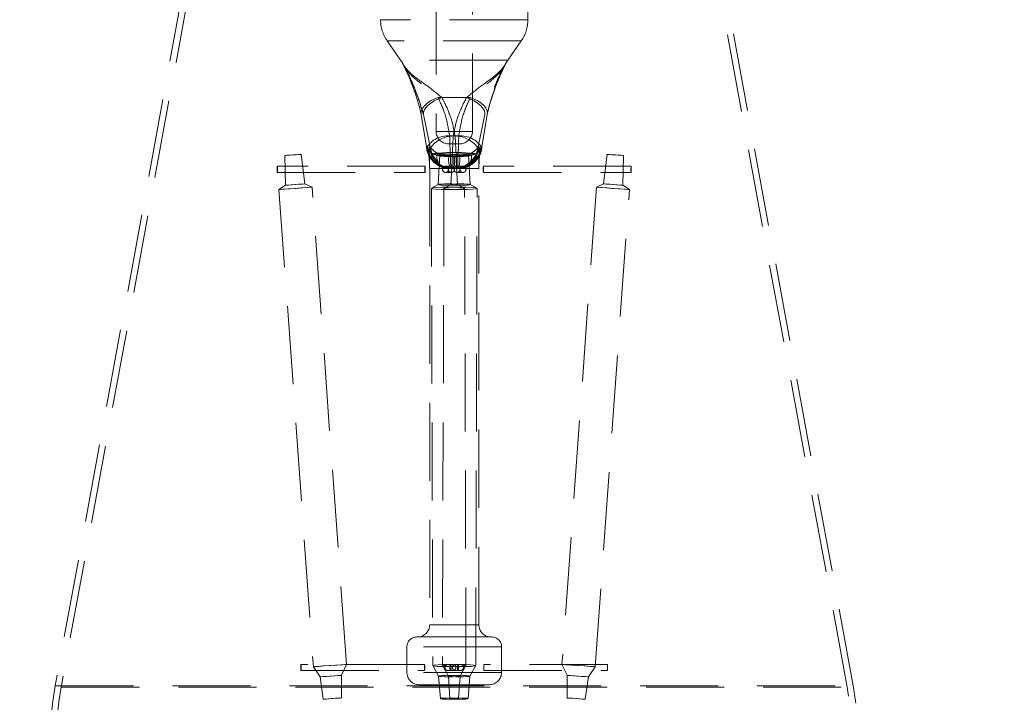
# Model space of a CAD drawing. Header units: millimetres. Extents: x 373 to 928, y 275 to 747.
# Tile 23 of 117: x 448 to 464, y 369 to 380. Entities that reach past the tile are written whole.
import ezdxf

# ---------------------------------------------------------------- set-up
doc = ezdxf.new("R2010")
doc.units = ezdxf.units.MM
doc.linetypes.add('HIDDEN', pattern=[1.905, 1.27, -0.635])

msp = doc.modelspace()

# ---------------------------------------------------------------- linework, layer by layer
at = {"color": 7, "linetype": 'HIDDEN', "lineweight": 18}
for p, q in [((454.634, 385.943), (454.634, 378.033)), ((455.226, 378.033), (455.226, 385.943)), ((456.13, 379.852), (456.13, 385.943)), ((451.218, 384.172), (448.43, 369.007)), ((451.317, 384.154), (448.528, 368.989)), ((461.331, 368.989), (458.543, 384.154)), ((461.43, 369.007), (458.641, 384.172)), ((456.124, 379.852), (453.73, 379.852)), ((456.021, 379.509), (453.838, 379.509)), ((453.838, 379.509), (454.057, 379.194)), ((455.802, 379.194), (456.022, 379.509)), ((455.798, 379.194), (454.062, 379.194)), ((455.129, 378.584), (454.668, 378.584)), ((454.731, 378.584), (455.191, 378.584)), ((454.478, 377.784), (454.394, 378.307)), ((454.43, 378.307), (454.537, 377.784)), ((455.43, 378.307), (455.322, 377.784)), ((455.382, 377.784), (455.465, 378.307)), ((455.225, 378.033), (454.634, 378.033)), ((454.915, 377.959), (454.855, 377.959)), ((454.945, 377.959), (455.004, 377.959)), ((454.492, 377.784), (454.478, 377.784)), ((454.537, 377.784), (454.523, 377.784)), ((454.926, 377.833), (454.834, 377.833)), ((455.026, 377.833), (454.926, 377.833)), ((455.322, 377.784), (455.336, 377.784)), ((455.368, 377.784), (455.382, 377.784)), ((455.378, 377.77), (455.381, 377.777)), ((452.173, 377.642), (452.182, 377.158)), ((452.497, 377.181), (452.437, 377.661)), ((454.694, 377.651), (454.67, 377.169)), ((454.84, 377.627), (454.871, 377.628)), ((454.901, 377.693), (454.864, 377.693)), ((454.864, 377.693), (454.871, 377.628)), ((454.894, 377.628), (454.871, 377.628)), ((454.901, 377.652), (454.874, 377.17)), ((454.894, 377.628), (454.901, 377.693)), ((454.894, 377.628), (454.925, 377.627)), ((454.965, 377.628), (454.934, 377.627)), ((454.986, 377.17), (454.958, 377.652)), ((454.959, 377.693), (454.996, 377.693)), ((454.965, 377.628), (454.959, 377.693)), ((454.965, 377.628), (454.989, 377.628)), ((454.996, 377.693), (454.989, 377.628)), ((454.989, 377.628), (455.019, 377.627)), ((455.19, 377.169), (455.165, 377.651)), ((457.423, 377.661), (457.362, 377.181)), ((457.677, 377.158), (457.686, 377.642)), ((454.454, 377.466), (452.049, 377.466)), ((454.855, 377.428), (454.53, 377.428)), ((454.53, 377.428), (454.53, 370.004)), ((454.883, 377.466), (454.788, 377.466)), ((454.881, 377.428), (454.865, 377.428)), ((454.9, 377.428), (454.881, 377.428)), ((454.916, 377.428), (454.9, 377.428)), ((454.939, 377.428), (454.916, 377.428)), ((455.329, 377.428), (454.939, 377.428)), ((455.072, 377.466), (454.977, 377.466)), ((455.33, 377.428), (455.329, 377.428)), ((455.33, 370.004), (455.33, 377.428)), ((457.811, 377.466), (455.406, 377.466)), ((452.049, 377.366), (454.454, 377.366)), ((454.788, 377.366), (454.883, 377.366)), ((454.977, 377.366), (455.072, 377.366)), ((455.406, 377.366), (457.811, 377.366)), ((452.182, 377.158), (452.075, 377.088)), ((452.075, 377.088), (452.636, 369.32)), ((452.614, 377.127), (452.497, 377.181)), ((453.175, 369.359), (452.614, 377.127)), ((454.558, 377.106), (454.58, 369.339)), ((454.671, 377.17), (454.56, 377.109)), ((454.762, 377.108), (454.739, 369.34)), ((454.875, 377.171), (454.764, 377.111)), ((455.096, 377.111), (454.984, 377.171)), ((455.12, 369.34), (455.098, 377.108)), ((455.3, 377.109), (455.188, 377.17)), ((455.28, 369.339), (455.302, 377.106)), ((457.246, 377.127), (456.685, 369.359)), ((457.224, 369.32), (457.785, 377.088)), ((457.362, 377.181), (457.246, 377.127)), ((457.785, 377.088), (457.677, 377.158)), ((455.329, 370.004), (454.53, 370.004)), ((454.906, 369.804), (454.319, 369.804)), ((455.541, 369.804), (454.906, 369.804)), ((455.7, 369.644), (454.159, 369.644)), ((454.159, 369.644), (454.159, 369.228)), ((455.701, 369.228), (455.701, 369.644)), ((454.448, 369.357), (452.433, 369.357)), ((452.433, 369.257), (454.448, 369.257)), ((452.636, 369.32), (452.744, 369.155)), ((453.092, 369.18), (453.175, 369.359)), ((455.7, 369.228), (454.159, 369.228)), ((454.58, 369.338), (454.676, 369.167)), ((454.739, 369.34), (454.835, 369.168)), ((454.908, 369.357), (454.829, 369.357)), ((454.829, 369.257), (454.908, 369.257)), ((455.031, 369.357), (454.951, 369.357)), ((454.951, 369.257), (455.031, 369.257)), ((455.025, 369.168), (455.12, 369.34)), ((455.183, 369.167), (455.28, 369.338)), ((457.427, 369.357), (455.412, 369.357)), ((455.412, 369.257), (457.427, 369.257)), ((456.685, 369.359), (456.768, 369.18)), ((457.116, 369.155), (457.224, 369.32)), ((452.744, 369.155), (452.796, 368.791)), ((453.092, 368.812), (453.092, 369.18)), ((454.676, 369.167), (454.704, 368.801)), ((454.835, 369.168), (454.86, 368.802)), ((455, 368.802), (455.025, 369.168)), ((455.156, 368.801), (455.184, 369.167)), ((456.768, 369.18), (456.768, 368.812)), ((457.063, 368.791), (457.116, 369.155)), ((448.435, 369.007), (461.425, 369.007)), ((448.533, 368.989), (461.326, 368.989)), ((454.907, 369.028), (454.359, 369.028)), ((455.501, 369.028), (454.907, 369.028))]:
    msp.add_line(p, q, dxfattribs=at)
at = {"color": 7, "linetype": 'HIDDEN', "lineweight": 18, "flags": 128}
for points in [[(454.394, 378.307), (454.389, 378.343), (454.397, 378.381), (454.417, 378.42), (454.449, 378.458), (454.491, 378.495), (454.543, 378.529), (454.603, 378.559), (454.668, 378.584)], [(454.43, 378.307), (454.43, 378.343), (454.442, 378.381), (454.467, 378.42), (454.502, 378.458), (454.548, 378.495), (454.603, 378.529), (454.664, 378.559), (454.731, 378.584)], [(455.129, 378.584), (455.195, 378.559), (455.257, 378.529), (455.311, 378.495), (455.357, 378.458), (455.393, 378.42), (455.418, 378.381), (455.43, 378.343), (455.43, 378.307)], [(455.191, 378.584), (455.257, 378.559), (455.316, 378.529), (455.368, 378.495), (455.411, 378.458), (455.443, 378.42), (455.463, 378.381), (455.47, 378.343), (455.465, 378.307)], [(452.173, 377.642), (452.185, 377.643), (452.216, 377.645), (452.259, 377.648), (452.31, 377.651), (452.36, 377.655), (452.402, 377.658), (452.429, 377.66), (452.437, 377.661), (452.425, 377.66), (452.394, 377.658), (452.351, 377.655), (452.3, 377.651), (452.25, 377.648), (452.208, 377.645), (452.181, 377.643), (452.173, 377.642)], [(454.661, 377.503), (454.644, 377.512), (454.579, 377.576), (454.538, 377.638), (454.517, 377.684), (454.509, 377.707), (454.507, 377.717), (454.506, 377.721), (454.507, 377.716), (454.51, 377.695), (454.517, 377.641), (454.525, 377.552), (454.528, 377.492), (454.529, 377.46), (454.529, 377.444), (454.53, 377.436), (454.53, 377.432), (454.53, 377.43), (454.53, 377.429), (454.53, 377.429), (454.53, 377.428), (454.53, 377.428), (454.53, 377.428), (454.53, 377.428), (454.53, 377.428), (454.53, 377.428), (454.53, 377.428), (454.53, 377.428), (454.53, 377.428), (454.53, 377.428)], [(454.821, 377.642), (454.771, 377.643), (454.729, 377.645), (454.702, 377.648), (454.694, 377.651), (454.706, 377.655), (454.737, 377.658), (454.781, 377.66), (454.832, 377.661), (454.882, 377.66), (454.923, 377.658), (454.95, 377.655), (454.958, 377.651), (454.946, 377.648), (454.916, 377.645), (454.872, 377.643), (454.821, 377.642)], [(455.038, 377.642), (455.089, 377.643), (455.13, 377.645), (455.157, 377.648), (455.165, 377.651), (455.153, 377.655), (455.123, 377.658), (455.079, 377.66), (455.028, 377.661), (454.978, 377.66), (454.936, 377.658), (454.909, 377.655), (454.901, 377.651), (454.913, 377.648), (454.944, 377.645), (454.988, 377.643), (455.038, 377.642)], [(455.33, 377.428), (455.33, 377.428), (455.33, 377.428), (455.33, 377.428), (455.33, 377.45), (455.335, 377.552), (455.343, 377.646), (455.351, 377.703), (455.354, 377.719), (455.353, 377.719), (455.351, 377.709), (455.345, 377.691), (455.327, 377.647), (455.267, 377.56), (455.182, 377.495)], [(457.686, 377.642), (457.674, 377.643), (457.644, 377.645), (457.6, 377.648), (457.549, 377.651), (457.499, 377.655), (457.458, 377.658), (457.431, 377.66), (457.423, 377.661), (457.435, 377.66), (457.465, 377.658), (457.509, 377.655), (457.56, 377.651), (457.61, 377.648), (457.651, 377.645), (457.678, 377.643), (457.686, 377.642)], [(452.047, 377.416), (452.047, 377.435), (452.047, 377.452), (452.048, 377.462), (452.049, 377.466), (452.049, 377.462), (452.05, 377.452), (452.05, 377.435), (452.051, 377.416), (452.05, 377.397), (452.05, 377.381), (452.049, 377.37), (452.049, 377.366), (452.048, 377.37), (452.047, 377.381), (452.047, 377.397), (452.047, 377.416)], [(454.452, 377.416), (454.452, 377.435), (454.452, 377.452), (454.453, 377.462), (454.454, 377.466), (454.454, 377.462), (454.455, 377.452), (454.456, 377.435), (454.456, 377.416), (454.456, 377.397), (454.455, 377.381), (454.454, 377.37), (454.454, 377.366), (454.453, 377.37), (454.452, 377.381), (454.452, 377.397), (454.452, 377.416)], [(455.408, 377.416), (455.408, 377.435), (455.407, 377.452), (455.407, 377.462), (455.406, 377.466), (455.405, 377.462), (455.404, 377.452), (455.404, 377.435), (455.404, 377.416), (455.404, 377.397), (455.404, 377.381), (455.405, 377.37), (455.406, 377.366), (455.407, 377.37), (455.407, 377.381), (455.408, 377.397), (455.408, 377.416)], [(457.813, 377.416), (457.813, 377.435), (457.812, 377.452), (457.812, 377.462), (457.811, 377.466), (457.81, 377.462), (457.81, 377.452), (457.809, 377.435), (457.809, 377.416), (457.809, 377.397), (457.81, 377.381), (457.81, 377.37), (457.811, 377.366), (457.812, 377.37), (457.812, 377.381), (457.813, 377.397), (457.813, 377.416)], [(452.075, 377.088), (452.1, 377.089), (452.161, 377.093), (452.251, 377.1), (452.355, 377.107), (452.457, 377.115), (452.542, 377.121), (452.597, 377.125), (452.614, 377.127), (452.589, 377.125), (452.527, 377.121), (452.438, 377.115), (452.334, 377.107), (452.231, 377.1), (452.146, 377.093), (452.092, 377.089), (452.075, 377.088)], [(452.182, 377.158), (452.197, 377.159), (452.233, 377.161), (452.285, 377.165), (452.346, 377.169), (452.406, 377.174), (452.456, 377.177), (452.488, 377.18), (452.497, 377.181), (452.483, 377.18), (452.447, 377.177), (452.394, 377.174), (452.334, 377.169), (452.274, 377.165), (452.224, 377.161), (452.192, 377.159), (452.182, 377.158)], [(454.817, 377.088), (454.715, 377.089), (454.63, 377.093), (454.574, 377.1), (454.558, 377.107), (454.583, 377.115), (454.645, 377.121), (454.734, 377.125), (454.839, 377.127), (454.941, 377.125), (455.026, 377.121), (455.081, 377.115), (455.098, 377.107), (455.073, 377.1), (455.011, 377.093), (454.921, 377.089), (454.817, 377.088)], [(454.822, 377.158), (454.762, 377.159), (454.712, 377.161), (454.68, 377.165), (454.67, 377.169), (454.684, 377.174), (454.721, 377.177), (454.773, 377.18), (454.834, 377.181), (454.894, 377.18), (454.944, 377.177), (454.976, 377.174), (454.986, 377.169), (454.971, 377.165), (454.935, 377.161), (454.882, 377.159), (454.822, 377.158)], [(455.042, 377.088), (455.145, 377.089), (455.23, 377.093), (455.285, 377.1), (455.302, 377.107), (455.277, 377.115), (455.215, 377.121), (455.125, 377.125), (455.021, 377.127), (454.919, 377.125), (454.833, 377.121), (454.778, 377.115), (454.762, 377.107), (454.786, 377.1), (454.848, 377.093), (454.938, 377.089), (455.042, 377.088)], [(455.038, 377.158), (455.098, 377.159), (455.148, 377.161), (455.18, 377.165), (455.19, 377.169), (455.175, 377.174), (455.139, 377.177), (455.087, 377.18), (455.026, 377.181), (454.966, 377.18), (454.916, 377.177), (454.884, 377.174), (454.874, 377.169), (454.888, 377.165), (454.925, 377.161), (454.977, 377.159), (455.038, 377.158)], [(457.784, 377.088), (457.76, 377.089), (457.698, 377.093), (457.608, 377.1), (457.505, 377.107), (457.402, 377.115), (457.317, 377.121), (457.262, 377.125), (457.246, 377.127), (457.271, 377.125), (457.332, 377.121), (457.422, 377.115), (457.526, 377.107), (457.628, 377.1), (457.713, 377.093), (457.768, 377.089), (457.784, 377.088)], [(457.677, 377.158), (457.663, 377.159), (457.627, 377.161), (457.574, 377.165), (457.514, 377.169), (457.454, 377.174), (457.404, 377.177), (457.372, 377.18), (457.362, 377.181), (457.377, 377.18), (457.413, 377.177), (457.465, 377.174), (457.526, 377.169), (457.586, 377.165), (457.635, 377.161), (457.668, 377.159), (457.677, 377.158)], [(452.431, 369.307), (452.431, 369.326), (452.432, 369.342), (452.432, 369.353), (452.433, 369.357), (452.434, 369.353), (452.434, 369.342), (452.435, 369.326), (452.435, 369.307), (452.435, 369.288), (452.434, 369.271), (452.434, 369.261), (452.433, 369.257), (452.432, 369.261), (452.432, 369.271), (452.431, 369.288), (452.431, 369.307)], [(452.636, 369.32), (452.66, 369.322), (452.722, 369.326), (452.812, 369.332), (452.916, 369.34), (453.018, 369.347), (453.103, 369.353), (453.158, 369.358), (453.175, 369.359), (453.15, 369.358), (453.088, 369.353), (452.998, 369.347), (452.895, 369.34), (452.792, 369.332), (452.707, 369.326), (452.652, 369.322), (452.636, 369.32)], [(454.446, 369.307), (454.446, 369.326), (454.446, 369.342), (454.447, 369.353), (454.448, 369.357), (454.448, 369.353), (454.449, 369.342), (454.449, 369.326), (454.45, 369.307), (454.449, 369.288), (454.449, 369.271), (454.448, 369.261), (454.448, 369.257), (454.447, 369.261), (454.446, 369.271), (454.446, 369.288), (454.446, 369.307)], [(454.839, 369.32), (454.737, 369.322), (454.652, 369.326), (454.596, 369.332), (454.58, 369.34), (454.605, 369.347), (454.667, 369.353), (454.756, 369.358), (454.861, 369.359), (454.963, 369.358), (455.049, 369.353), (455.104, 369.347), (455.12, 369.34), (455.095, 369.332), (455.033, 369.326), (454.944, 369.322), (454.839, 369.32)], [(455.02, 369.32), (455.123, 369.322), (455.208, 369.326), (455.263, 369.332), (455.28, 369.34), (455.255, 369.347), (455.193, 369.353), (455.103, 369.358), (454.999, 369.359), (454.896, 369.358), (454.811, 369.353), (454.756, 369.347), (454.739, 369.34), (454.764, 369.332), (454.826, 369.326), (454.916, 369.322), (455.02, 369.32)], [(455.414, 369.307), (455.414, 369.326), (455.413, 369.342), (455.413, 369.353), (455.412, 369.357), (455.411, 369.353), (455.411, 369.342), (455.41, 369.326), (455.41, 369.307), (455.41, 369.288), (455.411, 369.271), (455.411, 369.261), (455.412, 369.257), (455.413, 369.261), (455.413, 369.271), (455.414, 369.288), (455.414, 369.307)], [(457.224, 369.32), (457.199, 369.322), (457.137, 369.326), (457.048, 369.332), (456.944, 369.34), (456.841, 369.347), (456.756, 369.353), (456.701, 369.358), (456.685, 369.359), (456.71, 369.358), (456.771, 369.353), (456.861, 369.347), (456.965, 369.34), (457.067, 369.332), (457.152, 369.326), (457.207, 369.322), (457.224, 369.32)], [(457.429, 369.307), (457.428, 369.326), (457.428, 369.342), (457.427, 369.353), (457.427, 369.357), (457.426, 369.353), (457.425, 369.342), (457.425, 369.326), (457.425, 369.307), (457.425, 369.288), (457.425, 369.271), (457.426, 369.261), (457.427, 369.257), (457.427, 369.261), (457.428, 369.271), (457.428, 369.288), (457.429, 369.307)], [(452.744, 369.155), (452.76, 369.156), (452.799, 369.159), (452.857, 369.163), (452.924, 369.168), (452.991, 369.172), (453.045, 369.177), (453.081, 369.179), (453.092, 369.18), (453.076, 369.179), (453.036, 369.177), (452.978, 369.172), (452.911, 369.168), (452.845, 369.163), (452.79, 369.159), (452.754, 369.156), (452.744, 369.155)], [(454.844, 369.155), (454.777, 369.156), (454.722, 369.159), (454.687, 369.163), (454.676, 369.168), (454.692, 369.172), (454.732, 369.177), (454.79, 369.179), (454.857, 369.18), (454.924, 369.179), (454.979, 369.177), (455.014, 369.172), (455.025, 369.168), (455.009, 369.163), (454.969, 369.159), (454.911, 369.156), (454.844, 369.155)], [(455.016, 369.155), (455.082, 369.156), (455.137, 369.159), (455.173, 369.163), (455.183, 369.168), (455.168, 369.172), (455.128, 369.177), (455.069, 369.179), (455.002, 369.18), (454.936, 369.179), (454.881, 369.177), (454.845, 369.172), (454.835, 369.168), (454.851, 369.163), (454.891, 369.159), (454.949, 369.156), (455.016, 369.155)], [(457.116, 369.155), (457.1, 369.156), (457.06, 369.159), (457.002, 369.163), (456.935, 369.168), (456.869, 369.172), (456.814, 369.177), (456.779, 369.179), (456.768, 369.18), (456.784, 369.179), (456.824, 369.177), (456.882, 369.172), (456.949, 369.168), (457.015, 369.163), (457.07, 369.159), (457.105, 369.156), (457.116, 369.155)], [(452.797, 368.791), (452.81, 368.792), (452.844, 368.794), (452.893, 368.797), (452.95, 368.801), (453.006, 368.806), (453.052, 368.809), (453.083, 368.811), (453.092, 368.812), (453.078, 368.811), (453.044, 368.809), (452.995, 368.806), (452.938, 368.801), (452.882, 368.797), (452.836, 368.794), (452.806, 368.792), (452.797, 368.791)], [(454.846, 368.791), (454.79, 368.792), (454.743, 368.794), (454.713, 368.797), (454.704, 368.801), (454.717, 368.806), (454.751, 368.809), (454.8, 368.811), (454.857, 368.812), (454.913, 368.811), (454.96, 368.809), (454.99, 368.806), (454.999, 368.801), (454.986, 368.797), (454.952, 368.794), (454.903, 368.792), (454.846, 368.791)], [(455.014, 368.791), (455.07, 368.792), (455.117, 368.794), (455.147, 368.797), (455.156, 368.801), (455.142, 368.806), (455.109, 368.809), (455.059, 368.811), (455.002, 368.812), (454.946, 368.811), (454.899, 368.809), (454.869, 368.806), (454.86, 368.801), (454.874, 368.797), (454.908, 368.794), (454.957, 368.792), (455.014, 368.791)], [(457.063, 368.791), (457.05, 368.792), (457.016, 368.794), (456.967, 368.797), (456.91, 368.801), (456.854, 368.806), (456.807, 368.809), (456.777, 368.811), (456.768, 368.812), (456.781, 368.811), (456.815, 368.809), (456.864, 368.806), (456.921, 368.801), (456.977, 368.797), (457.024, 368.794), (457.054, 368.792), (457.063, 368.791)]]:
    msp.add_lwpolyline(points, dxfattribs=at)
at = {"color": 7, "linetype": 'HIDDEN', "lineweight": 18}
for centre in [(454.788, 377.416), (454.883, 377.416), (454.977, 377.416), (455.072, 377.416), (454.829, 369.307), (454.908, 369.307), (454.951, 369.307), (455.031, 369.307)]:
    msp.add_circle(centre, 0.05, dxfattribs=at)
at = {"color": 7, "linetype": 'Continuous', "lineweight": 25}
for start, end in [(96.3701, 245.1654), (0, 83.6299)]:
    msp.add_arc((454.93, 374.766), 25, start, end, dxfattribs=at)
at = {"color": 7, "linetype": 'HIDDEN', "lineweight": 18}
for centre, radius, start, end in [((454.93, 374.766), 24.6, 92.5629, 247.2618), ((454.93, 374.766), 24.6, 0, 87.4371), ((454.33, 379.852), 0.6, 180, 214.8828), ((455.53, 379.852), 0.6, 325.1172, 0), ((453.565, 378.851), 0.6, 25.6945, 34.8828), ((456.295, 378.851), 0.6, 145.1172, 154.2764), ((454.825, 377.555), 0.406, 85.6857, 147.9648), ((454.926, 377.486), 0.474, 87.7116, 143.1498), ((454.834, 378.033), 0.2, 180, 270), ((454.934, 377.486), 0.474, 36.8502, 92.2884), ((455.035, 377.555), 0.406, 32.0352, 94.3143), ((455.026, 378.033), 0.2, 270, 0), ((454.629, 377.766), 0.148, 178.2219, 196.4913), ((454.889, 377.828), 0.4, 186.3296, 234.9598), ((454.921, 377.828), 0.4, 186.3327, 226.9552), ((454.695, 377.759), 0.148, 175.56, 193.7816), ((454.939, 377.828), 0.4, 270.019, 353.6837), ((454.97, 377.828), 0.4, 302.3861, 353.6699), ((455.165, 377.759), 0.148, 346.2184, 4.44), ((455.23, 377.766), 0.148, 343.5087, 1.7781), ((454.686, 377.615), 0.12, 152.9903, 222.2179), ((459.752, 315.208), 62.676, 94.47323, 94.73461), ((454.772, 377.608), 0.125, 150.3367, 216.0624), ((442.411, 537.312), 160.111, 274.38887, 274.49491), ((455.254, 377.579), 0.416, 173.2691, 201.1525), ((455.896, 377.578), 1.027, 177.2154, 188.4076), ((456.586, 377.578), 1.692, 178.3082, 185.0874), ((467.449, 537.312), 160.111, 265.50509, 265.61113), ((453.871, 377.578), 1.055, 351.8523, 2.688), ((455.988, 377.578), 1.055, 177.312, 188.1477), ((453.274, 377.578), 1.692, 354.9126, 1.6918), ((453.963, 377.578), 1.027, 351.5924, 2.7846), ((454.606, 377.579), 0.416, 338.8475, 6.7309), ((450.107, 315.208), 62.676, 85.26539, 85.52677), ((455.088, 377.608), 0.125, 323.9376, 29.6633), ((455.173, 377.615), 0.12, 317.7821, 27.0097), ((454.92, 377.828), 0.4, 226.9565, 269.9952), ((454.889, 377.828), 0.399, 234.9637, 269.9976), ((454.971, 377.828), 0.399, 270.0021, 302.3792), ((454.33, 370.004), 0.2, 270, 0), ((455.53, 370.004), 0.2, 180, 270), ((454.319, 369.644), 0.16, 90, 180), ((455.541, 369.644), 0.16, 0, 90), ((454.359, 369.228), 0.2, 180, 270), ((455.501, 369.228), 0.2, 270, 0), ((453.096, 368.149), 4.745, 169.5807, 265.0349), ((453.096, 368.149), 4.645, 169.5807, 265.4656), ((456.763, 368.149), 4.645, 274.5344, 10.4193), ((456.763, 368.149), 4.745, 274.9651, 10.4193)]:
    msp.add_arc(centre, radius, start, end, dxfattribs=at)
for points, knots in [([(454.731, 378.584), (454.653, 378.648), (454.495, 378.776), (454.275, 378.923), (454.162, 379.035), (454.116, 379.099), (454.105, 379.116), (454.102, 379.12), (454.101, 379.122), (454.101, 379.122), (454.101, 379.12), (454.104, 379.113), (454.122, 379.078), (454.189, 378.976), (454.351, 378.839), (454.553, 378.692), (454.638, 378.612), (454.668, 378.584)], [0, 0, 0, 0, 0.146382, 0.296127, 0.436884, 0.484946, 0.491483, 0.494686, 0.498453, 0.502925, 0.503428, 0.509414, 0.529967, 0.612231, 0.823917, 0.938299, 1, 1, 1, 1]), ([(454.168, 378.975), (454.165, 378.984), (454.149, 379.022), (454.128, 379.066), (454.109, 379.104), (454.104, 379.116), (454.103, 379.118), (454.103, 379.118), (454.103, 379.118), (454.105, 379.115), (454.108, 379.11), (454.122, 379.084), (454.171, 378.991), (454.296, 378.731), (454.375, 378.481), (454.43, 378.307)], [0, 0, 0, 0, 0.026142, 0.117131, 0.150797, 0.159502, 0.161788, 0.163577, 0.165349, 0.170314, 0.17513, 0.185603, 0.264788, 0.48656, 1, 1, 1, 1]), ([(454.106, 379.111), (454.108, 379.106), (454.134, 379.052), (454.193, 378.926), (454.242, 378.794), (454.27, 378.718)], [0, 0, 0, 0, 0.043636, 0.452519, 1, 1, 1, 1]), ([(454.111, 379.103), (454.111, 379.103), (454.111, 379.103), (454.111, 379.103), (454.111, 379.102), (454.113, 379.099), (454.118, 379.089), (454.147, 379.036), (454.212, 378.907), (454.31, 378.679), (454.388, 378.455), (454.422, 378.33), (454.43, 378.301)], [0, 0, 0, 0, 0.000308, 0.002002, 0.003846, 0.006928, 0.017715, 0.046423, 0.23208, 0.522586, 0.887585, 1, 1, 1, 1]), ([(455.129, 378.584), (455.207, 378.648), (455.365, 378.776), (455.584, 378.923), (455.697, 379.035), (455.744, 379.099), (455.755, 379.116), (455.757, 379.12), (455.759, 379.122), (455.759, 379.122), (455.758, 379.12), (455.755, 379.113), (455.738, 379.078), (455.671, 378.976), (455.509, 378.839), (455.306, 378.692), (455.221, 378.612), (455.191, 378.584)], [0, 0, 0, 0, 0.146382, 0.296127, 0.436884, 0.484946, 0.491483, 0.494686, 0.498453, 0.502925, 0.503428, 0.509414, 0.529967, 0.612231, 0.823917, 0.938299, 1, 1, 1, 1]), ([(455.465, 378.307), (455.475, 378.348), (455.508, 378.483), (455.585, 378.725), (455.674, 378.942), (455.732, 379.066), (455.75, 379.104), (455.756, 379.116), (455.757, 379.118), (455.757, 379.118), (455.756, 379.118), (455.755, 379.115), (455.752, 379.11), (455.738, 379.084), (455.689, 378.991), (455.564, 378.731), (455.485, 378.481), (455.43, 378.307)], [0, 0, 0, 0, 0.07559, 0.246559, 0.418242, 0.472596, 0.492707, 0.497908, 0.499273, 0.500342, 0.5014, 0.504366, 0.507243, 0.513499, 0.560803, 0.693284, 1, 1, 1, 1]), ([(455.469, 378.317), (455.484, 378.378), (455.519, 378.522), (455.594, 378.742), (455.675, 378.943), (455.728, 379.057), (455.752, 379.107), (455.754, 379.111)], [0, 0, 0, 0, 0.230816, 0.542651, 0.784093, 0.984333, 1, 1, 1, 1]), ([(454.274, 378.713), (454.273, 378.716), (454.258, 378.762), (454.239, 378.806), (454.22, 378.847)], [0, 0, 0, 0, 0.06335, 1, 1, 1, 1]), ([(454.394, 378.307), (454.384, 378.348), (454.353, 378.48), (454.306, 378.618), (454.274, 378.713)], [0, 0, 0, 0, 0.313201, 1, 1, 1, 1]), ([(454.668, 378.584), (454.712, 378.487), (454.801, 378.291), (454.837, 378.071), (454.855, 377.959)], [0, 0, 0, 0, 0.492821, 1, 1, 1, 1]), ([(454.945, 377.959), (454.923, 378.068), (454.879, 378.288), (454.781, 378.484), (454.731, 378.584)], [0, 0, 0, 0, 0.494234, 1, 1, 1, 1]), ([(454.915, 377.959), (454.918, 377.978), (454.939, 378.096), (454.994, 378.314), (455.083, 378.493), (455.129, 378.584)], [0, 0, 0, 0, 0.0854987, 0.5380729, 1, 1, 1, 1]), ([(455.191, 378.584), (455.147, 378.487), (455.058, 378.291), (455.022, 378.071), (455.004, 377.959)], [0, 0, 0, 0, 0.492821, 1, 1, 1, 1]), ([(454.855, 377.959), (454.857, 377.896), (454.86, 377.81), (454.863, 377.717), (454.864, 377.693)], [0, 0, 0, 0, 0.731963, 1, 1, 1, 1]), ([(454.901, 377.693), (454.904, 377.761), (454.908, 377.853), (454.913, 377.937), (454.915, 377.959)], [0, 0, 0, 0, 0.73249, 1, 1, 1, 1]), ([(454.959, 377.693), (454.956, 377.761), (454.951, 377.853), (454.946, 377.937), (454.945, 377.959)], [0, 0, 0, 0, 0.7324901, 1, 1, 1, 1]), ([(455.004, 377.959), (455.002, 377.896), (455, 377.81), (454.996, 377.717), (454.996, 377.693)], [0, 0, 0, 0, 0.731963, 1, 1, 1, 1]), ([(454.478, 377.784), (454.478, 377.784), (454.478, 377.784), (454.478, 377.783), (454.477, 377.782), (454.478, 377.78), (454.478, 377.776), (454.48, 377.772), (454.481, 377.77)], [0, 0, 0, 0, 0.022641, 0.069405, 0.134768, 0.261819, 0.509662, 1, 1, 1, 1]), ([(454.478, 377.784), (454.478, 377.784), (454.478, 377.782), (454.478, 377.78), (454.478, 377.775), (454.479, 377.766), (454.482, 377.749), (454.485, 377.733), (454.487, 377.723)], [0, 0, 0, 0, 0.02257, 0.063444, 0.125891, 0.249955, 0.497484, 1, 1, 1, 1]), ([(454.481, 377.77), (454.49, 377.754), (454.506, 377.726), (454.557, 377.687), (454.579, 377.67)], [0, 0, 0, 0, 0.566831, 1, 1, 1, 1]), ([(454.597, 377.534), (454.574, 377.56), (454.52, 377.618), (454.499, 377.685), (454.487, 377.723)], [0, 0, 0, 0, 0.434059, 1, 1, 1, 1]), ([(454.53, 377.428), (454.53, 377.429), (454.53, 377.43), (454.53, 377.431), (454.53, 377.432), (454.53, 377.433), (454.53, 377.436), (454.53, 377.437), (454.53, 377.441), (454.53, 377.449), (454.529, 377.467), (454.528, 377.493), (454.526, 377.533), (454.523, 377.58), (454.517, 377.65), (454.507, 377.723), (454.497, 377.775), (454.493, 377.781), (454.492, 377.784)], [0, 0, 0, 0, 0.002864, 0.004285, 0.004341, 0.010021, 0.010098, 0.018119, 0.018208, 0.028148, 0.056242, 0.112098, 0.163002, 0.26585, 0.370107, 0.585833, 0.808345, 1, 1, 1, 1]), ([(454.523, 377.784), (454.522, 377.781), (454.519, 377.775), (454.52, 377.723), (454.523, 377.65), (454.526, 377.58), (454.528, 377.533), (454.529, 377.493), (454.529, 377.467), (454.53, 377.449), (454.53, 377.441), (454.53, 377.437), (454.53, 377.436), (454.53, 377.433), (454.53, 377.432), (454.53, 377.431), (454.53, 377.43), (454.53, 377.429), (454.53, 377.428)], [0, 0, 0, 0, 0.1916549, 0.4141675, 0.6298934, 0.7341499, 0.8369984, 0.8879024, 0.9437584, 0.9718519, 0.9817916, 0.9818806, 0.9899022, 0.9899791, 0.9956588, 0.9957148, 0.9971361, 1, 1, 1, 1]), ([(454.551, 377.723), (454.548, 377.733), (454.544, 377.749), (454.54, 377.766), (454.538, 377.775), (454.538, 377.78), (454.537, 377.782), (454.537, 377.784), (454.537, 377.784)], [0, 0, 0, 0, 0.5025158, 0.7500447, 0.8741092, 0.9365557, 0.9774303, 1, 1, 1, 1]), ([(454.547, 377.77), (454.545, 377.772), (454.541, 377.776), (454.539, 377.78), (454.538, 377.782), (454.537, 377.783), (454.537, 377.784), (454.537, 377.784), (454.537, 377.784)], [0, 0, 0, 0, 0.490338, 0.738181, 0.865232, 0.930595, 0.977359, 1, 1, 1, 1]), ([(454.663, 377.67), (454.639, 377.687), (454.583, 377.726), (454.56, 377.754), (454.547, 377.77)], [0, 0, 0, 0, 0.4331689, 1, 1, 1, 1]), ([(454.671, 377.534), (454.646, 377.56), (454.59, 377.618), (454.565, 377.685), (454.551, 377.723)], [0, 0, 0, 0, 0.434059, 1, 1, 1, 1]), ([(455.189, 377.534), (455.213, 377.56), (455.27, 377.618), (455.295, 377.685), (455.309, 377.723)], [0, 0, 0, 0, 0.434059, 1, 1, 1, 1]), ([(455.196, 377.67), (455.221, 377.687), (455.277, 377.726), (455.3, 377.754), (455.313, 377.77)], [0, 0, 0, 0, 0.433169, 1, 1, 1, 1]), ([(455.262, 377.534), (455.286, 377.56), (455.339, 377.618), (455.361, 377.685), (455.372, 377.723)], [0, 0, 0, 0, 0.434059, 1, 1, 1, 1]), ([(455.281, 377.67), (455.303, 377.687), (455.354, 377.726), (455.369, 377.754), (455.378, 377.77)], [0, 0, 0, 0, 0.433169, 1, 1, 1, 1]), ([(455.309, 377.723), (455.312, 377.733), (455.316, 377.749), (455.32, 377.766), (455.321, 377.775), (455.322, 377.78), (455.322, 377.782), (455.322, 377.784), (455.322, 377.784)], [0, 0, 0, 0, 0.5025158, 0.7500447, 0.8741092, 0.9365557, 0.9774303, 1, 1, 1, 1]), ([(455.313, 377.77), (455.315, 377.772), (455.318, 377.776), (455.321, 377.78), (455.322, 377.782), (455.322, 377.783), (455.322, 377.784), (455.322, 377.784), (455.322, 377.784)], [0, 0, 0, 0, 0.490338, 0.738181, 0.865232, 0.930595, 0.977359, 1, 1, 1, 1]), ([(455.329, 377.428), (455.329, 377.429), (455.329, 377.43), (455.33, 377.431), (455.33, 377.432), (455.33, 377.433), (455.33, 377.436), (455.33, 377.437), (455.33, 377.441), (455.33, 377.449), (455.33, 377.467), (455.331, 377.493), (455.333, 377.533), (455.336, 377.58), (455.343, 377.65), (455.352, 377.723), (455.362, 377.775), (455.366, 377.781), (455.368, 377.784)], [0, 0, 0, 0, 0.002864, 0.004285, 0.004341, 0.010021, 0.010098, 0.018119, 0.018208, 0.028148, 0.056242, 0.112098, 0.163002, 0.26585, 0.370107, 0.585833, 0.808345, 1, 1, 1, 1]), ([(455.336, 377.784), (455.338, 377.781), (455.34, 377.775), (455.339, 377.723), (455.336, 377.65), (455.333, 377.58), (455.332, 377.533), (455.331, 377.493), (455.33, 377.467), (455.33, 377.449), (455.33, 377.441), (455.33, 377.437), (455.33, 377.436), (455.33, 377.433), (455.33, 377.432), (455.33, 377.431), (455.329, 377.43), (455.329, 377.429), (455.329, 377.428)], [0, 0, 0, 0, 0.191655, 0.414167, 0.629893, 0.73415, 0.836998, 0.887902, 0.943758, 0.971852, 0.981792, 0.981881, 0.989902, 0.989979, 0.995659, 0.995715, 0.997136, 1, 1, 1, 1]), ([(455.372, 377.723), (455.375, 377.733), (455.378, 377.749), (455.38, 377.766), (455.381, 377.775), (455.382, 377.78), (455.382, 377.782), (455.382, 377.784), (455.382, 377.784)], [0, 0, 0, 0, 0.5025158, 0.7500447, 0.8741092, 0.9365557, 0.9774303, 1, 1, 1, 1]), ([(454.579, 377.67), (454.609, 377.659), (454.664, 377.639), (454.758, 377.627), (454.817, 377.627), (454.84, 377.627)], [0, 0, 0, 0, 0.419924, 0.769569, 1, 1, 1, 1]), ([(454.934, 377.627), (454.911, 377.627), (454.852, 377.627), (454.754, 377.639), (454.695, 377.659), (454.663, 377.67)], [0, 0, 0, 0, 0.2304313, 0.5800759, 1, 1, 1, 1]), ([(454.925, 377.627), (454.949, 377.627), (455.008, 377.627), (455.105, 377.639), (455.164, 377.659), (455.196, 377.67)], [0, 0, 0, 0, 0.230431, 0.580076, 1, 1, 1, 1]), ([(455.019, 377.627), (455.043, 377.627), (455.101, 377.627), (455.196, 377.639), (455.251, 377.659), (455.281, 377.67)], [0, 0, 0, 0, 0.230431, 0.580076, 1, 1, 1, 1]), ([(454.865, 377.428), (454.842, 377.43), (454.783, 377.433), (454.687, 377.464), (454.629, 377.509), (454.597, 377.534)], [0, 0, 0, 0, 0.2311565, 0.5808186, 1, 1, 1, 1]), ([(455.189, 377.534), (455.156, 377.509), (455.096, 377.464), (454.998, 377.433), (454.939, 377.43), (454.916, 377.428)], [0, 0, 0, 0, 0.419181, 0.768844, 1, 1, 1, 1]), ([(454.994, 377.428), (455.018, 377.43), (455.076, 377.433), (455.173, 377.464), (455.231, 377.509), (455.262, 377.534)], [0, 0, 0, 0, 0.231156, 0.580819, 1, 1, 1, 1])]:
    msp.add_open_spline(points, degree=3, knots=knots, dxfattribs=at)

doc.saveas('drawing.dxf')
